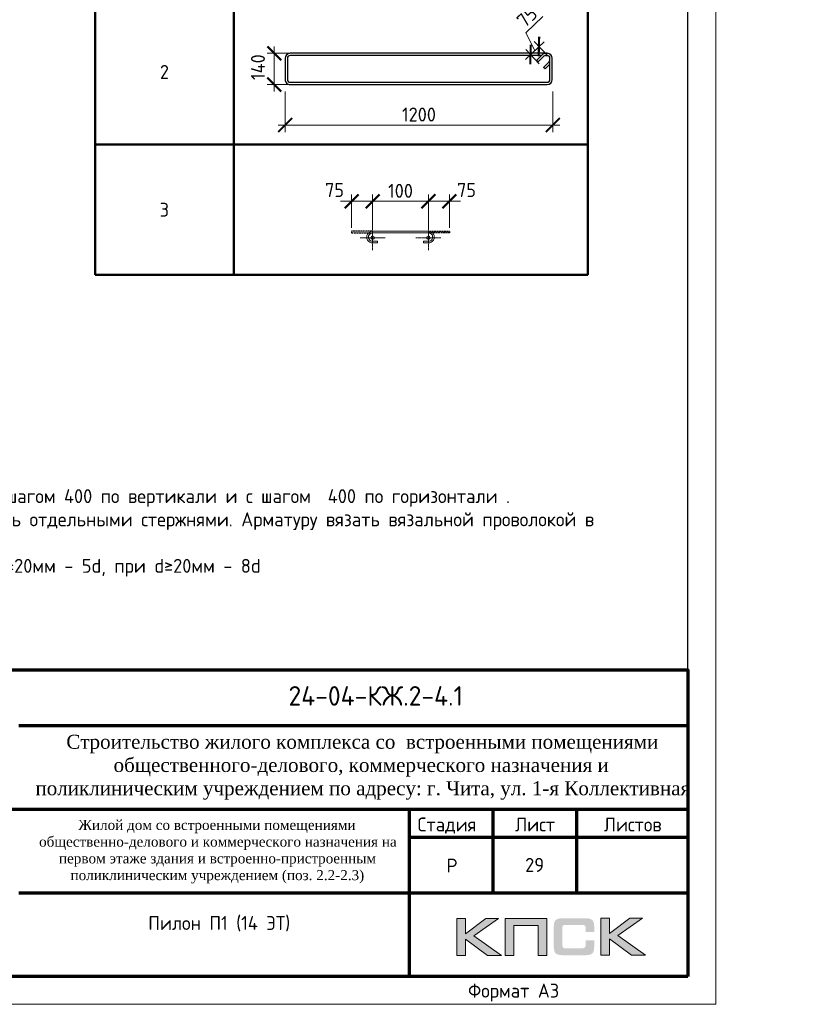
# Model space of a CAD drawing. Header units: millimetres. Extents: x 263826 to 1718326, y -423071 to 70137.
# Tile 66 of 256: x 527311 to 541451, y -330878 to -313220. Entities that reach past the tile are written whole.
import ezdxf
from ezdxf.enums import TextEntityAlignment as Align

# ---------------------------------------------------------------- set-up
doc = ezdxf.new("R2010")
doc.units = ezdxf.units.MM
doc.linetypes.add('CENTER2', pattern=[28.575, 19.05, -3.175, 3.175, -3.175])
doc.linetypes.add('GOST2.303 4', pattern=[7, 5, -2, 0])
for name, color, linetype in [('PDF7_Text', 7, 'Continuous'), ('Рамка печать', 7, 'Continuous'), ('ТОЛСТЫЕ_ОСНОВНЫЕ', 6, 'Continuous')]:
    doc.layers.add(name, color=color, linetype=linetype)
for name, color, linetype, lineweight in [('Арм_шпильки', 143, 'Continuous', 18), ('Выноски', 20, 'Continuous', 20), ('Каркасы ригель', 3, 'Continuous', 0), ('Осевая', 10, 'CENTER2', 20), ('подоснова', 151, 'Continuous', 5), ('поз.', 2, 'Continuous', 25), ('размер', 1, 'Continuous', 25), ('РАЗМЕРЫ', 1, 'Continuous', 9), ('Рамка', 7, 'Continuous', 70), ('Текст', 7, 'Continuous', 25), ('ТОНКИЕ', 7, 'Continuous', 9)]:
    doc.layers.add(name, color=color, linetype=linetype, lineweight=lineweight)
doc.styles.add('GOST 2.304', font='CS_Gost2304.shx')
doc.styles.add('GOST-2.304_Type-B', font='GOST_Common.ttf')
doc.styles.add('PDF Times New Roman', font='times.ttf')
doc.styles.add('style1', font='GOST_Common.ttf', dxfattribs={"height": 500})
doc.styles.add('ГОСТ', font='GOST_Common.ttf')
doc.dimstyles.new('мой', dxfattribs={"dimscale": 100, "dimtxt": 2.5, "dimasz": 2.5, "dimexe": 1.25, "dimexo": 0.625, "dimtad": 1, "dimdec": 0, "dimtxsty": 'GOST-2.304_Type-B', "dimblk": 'ARCHTICK', "dimcen": 2.5, "dimdle": 2, "dimaunit": 1, "dimadec": 1, "dimazin": 2, "dimtfac": 1, "dimtdec": 0, "dimtmove": 1, "dimatfit": 3, "dimfxl": 1, "dimtfill": 1, "dimlwd": -1, "dimlwe": -1, "dimarcsym": 0})
doc.dimstyles.new('мой 25', dxfattribs={"dimscale": 100, "dimtxt": 2.5, "dimasz": 2.5, "dimexe": 1.25, "dimexo": 0.625, "dimtad": 1, "dimdec": 0, "dimlfac": 0.5, "dimtxsty": 'GOST-2.304_Type-B', "dimblk": 'ARCHTICK', "dimcen": 2.5, "dimdle": 1.25, "dimaunit": 1, "dimadec": 1, "dimazin": 2, "dimtfac": 1, "dimtdec": 0, "dimtmove": 1, "dimatfit": 3, "dimfxl": 6, "dimfxlon": 1, "dimtfill": 1, "dimlwd": -1, "dimlwe": -1, "dimarcsym": 0})

# ---------------------------------------------------------------- blocks, each defined once
blk = doc.blocks.new('*T1223')
at = {"layer": 'Выноски', "color": 0, "linetype": 'ByBlock', "lineweight": 50, "transparency": 16777216}
for p, q in [((0, 0), (8834, 0)), ((0, 0), (0, -4943)), ((2484, 0), (2484, -4943)), ((8834, 0), (8834, -4943)), ((0, -2606), (8834, -2606)), ((0, -4943), (8834, -4943))]:
    blk.add_line(p, q, dxfattribs=at)
at = {"layer": 'Выноски', "color": 0, "transparency": 16777216, "char_height": 250, "width": 2183.67, "attachment_point": 5, "style": 'GOST-2.304_Type-B'}
for s, insert in [('2', (1242, -1303)), ('3', (1242, -3774))]:
    blk.add_mtext(s, dxfattribs=dict(at, insert=insert))
blk = doc.blocks.new('*U57')
for p, q in [((-8, 0), (-7, 7.2)), ((-7, -7.2), (-8, 0)), ((-7, 7.2), (-4.2, 14)), ((-4.2, 14), (0.2, 19.8)), ((0.2, 19.8), (6, 24.2)), ((6, 24.2), (12.8, 27)), ((12.8, 27), (20, 28)), ((44, 28), (20, 28)), ((20, 20), (44, 20)), ((44, 20), (44, 28)), ((262.7, 28), (286.7, 28)), ((262.7, 20), (262.7, 28)), ((286.7, 20), (262.7, 20)), ((293.9, 27), (286.7, 28)), ((300.7, 24.2), (293.9, 27)), ((306.5, 19.8), (300.7, 24.2)), ((310.9, 14), (306.5, 19.8)), ((313.7, 7.2), (310.9, 14)), ((314.7, 0), (313.7, 7.2)), ((-4.2, -14), (-7, -7.2)), ((0.2, -19.8), (-4.2, -14)), ((6, -24.2), (0.2, -19.8)), ((12.8, -27), (6, -24.2)), ((20, -28), (12.8, -27)), ((20, -28), (286.7, -28)), ((286.7, -28), (293.9, -27)), ((293.9, -27), (300.7, -24.2)), ((300.7, -24.2), (306.5, -19.8)), ((306.5, -19.8), (310.9, -14)), ((310.9, -14), (313.7, -7.2)), ((313.7, -7.2), (314.7, 0))]:
    blk.add_line(p, q)
at = {"color": 0, "linetype": 'ByBlock', "lineweight": -2}
for p, q in [((0, 0), (0.7, 5.2)), ((0.7, 5.2), (2.7, 10)), ((2.7, 10), (5.9, 14.1)), ((5.9, 14.1), (10, 17.3)), ((10, 17.3), (14.8, 19.3)), ((14.8, 19.3), (20, 20)), ((291.8, 19.3), (286.7, 20)), ((296.7, 17.3), (291.8, 19.3)), ((300.8, 14.1), (296.7, 17.3)), ((304, 10), (300.8, 14.1)), ((306, 5.2), (304, 10)), ((306.7, 0), (306, 5.2)), ((0.7, -5.2), (0, 0)), ((2.7, -10), (0.7, -5.2)), ((5.9, -14.1), (2.7, -10)), ((10, -17.3), (5.9, -14.1)), ((14.8, -19.3), (10, -17.3)), ((20, -20), (14.8, -19.3)), ((20, -20), (286.7, -20)), ((286.7, -20), (291.8, -19.3)), ((291.8, -19.3), (296.7, -17.3)), ((296.7, -17.3), (300.8, -14.1)), ((300.8, -14.1), (304, -10)), ((304, -10), (306, -5.2)), ((306, -5.2), (306.7, 0))]:
    blk.add_line(p, q, dxfattribs=at)
at = {"style": 'GOST 2.304', "oblique": 15, "flags": 9}
for tag, p in [('ДИАМЕТР', (117.8, -62.2)), ('ДЛИНА', (118.1, -72.5)), ('ПОЗИЦИЯ', (118, -56.6)), ('КЛАСС', (118, -67.8)), ('МАССА', (118.7, -78.2))]:
    blk.add_attdef(tag, p, '', height=2.5, dxfattribs=at)
blk = doc.blocks.new('_ArchTick')
at = {"color": 0, "linetype": 'ByBlock', "const_width": 0.15}
blk.add_lwpolyline([(-0.5, -0.5), (0.5, 0.5)], dxfattribs=at)
blk = doc.blocks.new('*D1224')
at = {"layer": 'DEFPOINTS', "color": 0, "transparency": 16777216}
for p in [(534639, -316477), (533639, -317014), (534639, -317014)]:
    blk.add_point(p, dxfattribs=at)
at = {"layer": 'РАЗМЕРЫ', "color": 0, "linetype": 'Continuous', "transparency": 16777216}
for p, q in [((533639, -316952), (533639, -316352)), ((534639, -316951), (534639, -316352)), ((533439, -316477), (534839, -316477))]:
    blk.add_line(p, q, dxfattribs=at)
at = {"layer": 'РАЗМЕРЫ', "color": 0, "transparency": 16777216, "xscale": 250, "yscale": 250, "zscale": 250, "rotation": 180}
blk.add_blockref('_ArchTick', (533639, -316477), dxfattribs=at)
at = {"layer": 'РАЗМЕРЫ', "color": 0, "transparency": 16777216, "xscale": 250, "yscale": 250, "zscale": 250}
blk.add_blockref('_ArchTick', (534639, -316477), dxfattribs=at)
at = {"layer": 'РАЗМЕРЫ', "color": 0, "lineweight": 0, "transparency": 16777216, "insert": (534139, -316289), "char_height": 250, "attachment_point": 5, "style": 'GOST-2.304_Type-B', "bg_fill": 3, "box_fill_scale": 1.1, "bg_fill_color": 256, "bg_fill_true_color": 13158600, "bg_fill_transparency": 0}
blk.add_mtext('100', dxfattribs=at)
blk = doc.blocks.new('*D1255')
at = {"layer": 'DEFPOINTS', "color": 0, "transparency": 16777216}
for p in [(533263, -316477), (533263, -317014), (533639, -317014)]:
    blk.add_point(p, dxfattribs=at)
at = {"layer": 'РАЗМЕРЫ', "color": 0, "linetype": 'Continuous', "transparency": 16777216}
for p, q in [((533263, -316951), (533263, -316352)), ((533639, -316952), (533639, -316352)), ((533839, -316477), (533063, -316477))]:
    blk.add_line(p, q, dxfattribs=at)
at = {"layer": 'РАЗМЕРЫ', "color": 0, "transparency": 16777216, "xscale": 250, "yscale": 250, "zscale": 250}
blk.add_blockref('_ArchTick', (533639, -316477), dxfattribs=at)
at = {"layer": 'РАЗМЕРЫ', "color": 0, "lineweight": 0, "transparency": 16777216, "insert": (532956, -316275), "char_height": 250, "attachment_point": 5, "style": 'GOST-2.304_Type-B', "bg_fill": 3, "box_fill_scale": 1.1, "bg_fill_color": 256, "bg_fill_true_color": 13158600, "bg_fill_transparency": 0}
blk.add_mtext('75', dxfattribs=at)
at = {"layer": 'РАЗМЕРЫ', "color": 0, "transparency": 16777216, "xscale": 250, "yscale": 250, "zscale": 250, "rotation": 180}
blk.add_blockref('_ArchTick', (533263, -316477), dxfattribs=at)
blk = doc.blocks.new('*D1256')
at = {"layer": 'DEFPOINTS', "color": 0, "transparency": 16777216}
for p in [(535015, -316477), (534639, -317014), (535015, -317014)]:
    blk.add_point(p, dxfattribs=at)
at = {"layer": 'РАЗМЕРЫ', "color": 0, "linetype": 'Continuous', "transparency": 16777216}
for p, q in [((534639, -316952), (534639, -316352)), ((535015, -316951), (535015, -316352)), ((534439, -316477), (535215, -316477))]:
    blk.add_line(p, q, dxfattribs=at)
at = {"layer": 'РАЗМЕРЫ', "color": 0, "transparency": 16777216, "xscale": 250, "yscale": 250, "zscale": 250, "rotation": 180}
blk.add_blockref('_ArchTick', (534639, -316477), dxfattribs=at)
at = {"layer": 'РАЗМЕРЫ', "color": 0, "lineweight": 0, "transparency": 16777216, "insert": (535322, -316275), "char_height": 250, "attachment_point": 5, "style": 'GOST-2.304_Type-B', "bg_fill": 3, "box_fill_scale": 1.1, "bg_fill_color": 256, "bg_fill_true_color": 13158600, "bg_fill_transparency": 0}
blk.add_mtext('75', dxfattribs=at)
at = {"layer": 'РАЗМЕРЫ', "color": 0, "transparency": 16777216, "xscale": 250, "yscale": 250, "zscale": 250}
blk.add_blockref('_ArchTick', (535015, -316477), dxfattribs=at)
blk = doc.blocks.new('*U58')
at = {"color": 0, "linetype": 'ByBlock', "lineweight": -2}
for p, q in [((-10, 1176.4), (-10, 12.5)), ((-10, 1169.4), (-10, 1176.4)), ((0, 1169.4), (0, 1176.4)), ((3.7, 1160.6), (29.1, 1135.1)), ((108.8, 1198.9), (12.5, 1198.9)), ((108.8, 1188.9), (12.5, 1188.9)), ((53.8, 1159.8), (28.3, 1185.2)), ((38.8, 1188.9), (60.9, 1166.9)), ((60.9, 1166.9), (53.8, 1159.8)), ((121.3, 12.5), (121.3, 1176.4)), ((131.3, 12.5), (131.3, 1176.4)), ((22, 1128), (-3.4, 1153.5)), ((0, 1150.1), (0, 12.5)), ((29.1, 1135.1), (22, 1128)), ((12.5, 0), (108.8, 0)), ((12.5, -10), (108.8, -10))]:
    blk.add_line(p, q, dxfattribs=at)
for centre, radius, start, end in [((12.5, 1176.4), 22.5, 90, 180), ((12.5, 1169.4), 22.5, 180, 225), ((12.5, 1176.4), 12.5, 90, 180), ((12.5, 1169.4), 12.5, 180, 225), ((19.5, 1176.4), 12.5, 45, 90), ((108.8, 1176.4), 22.5, 0, 90), ((108.8, 1176.4), 12.5, 0, 90), ((12.5, 12.5), 22.5, 180, 270), ((12.5, 12.5), 12.5, 180, 270), ((108.8, 12.5), 12.5, 270, 0), ((108.8, 12.5), 22.5, 270, 0)]:
    blk.add_arc(centre, radius, start, end, dxfattribs=at)
at = {"style": 'GOST 2.304', "oblique": 15, "flags": 9}
for tag, p in [('ДИАМЕТР', (-52.8, -63)), ('КЛАСС', (-53, -68.7)), ('ДЛИНА', (-52.5, -73.8)), ('ПОЗИЦИЯ', (-52.3, -58)), ('МАССА', (-52.3, -78.3))]:
    blk.add_attdef(tag, p, '', height=2.5, dxfattribs=at)
blk = doc.blocks.new('*D1233')
at = {"layer": 'DEFPOINTS', "color": 0, "lineweight": 0, "transparency": 16777216}
for p in [(532070, -314154), (536870, -314292), (532070, -315109)]:
    blk.add_point(p, dxfattribs=at)
at = {"layer": 'РАЗМЕРЫ', "color": 0, "linetype": 'Continuous', "transparency": 16777216}
for p, q in [((532070, -314509), (532070, -315234)), ((536870, -314509), (536870, -315234)), ((536995, -315109), (531945, -315109))]:
    blk.add_line(p, q, dxfattribs=at)
at = {"layer": 'РАЗМЕРЫ', "color": 0, "transparency": 16777216, "xscale": 250, "yscale": 250, "zscale": 250, "rotation": 180}
blk.add_blockref('_ArchTick', (532070, -315109), dxfattribs=at)
at = {"layer": 'РАЗМЕРЫ', "color": 0, "transparency": 16777216, "xscale": 250, "yscale": 250, "zscale": 250}
blk.add_blockref('_ArchTick', (536870, -315109), dxfattribs=at)
at = {"layer": 'РАЗМЕРЫ', "color": 0, "lineweight": 0, "transparency": 16777216, "insert": (534470, -314921), "char_height": 250, "attachment_point": 5, "style": 'GOST-2.304_Type-B', "bg_fill": 3, "box_fill_scale": 1.1, "bg_fill_color": 256, "bg_fill_true_color": 13158600, "bg_fill_transparency": 0}
blk.add_mtext('1200', dxfattribs=at)
blk = doc.blocks.new('*D1261')
at = {"layer": 'DEFPOINTS', "color": 0, "lineweight": 0, "transparency": 16777216}
for p in [(531876, -313823), (533385, -313823), (533040, -314382)]:
    blk.add_point(p, dxfattribs=at)
at = {"layer": 'РАЗМЕРЫ', "color": 0, "linetype": 'Continuous', "transparency": 16777216}
for p, q in [((531876, -314507), (531876, -313698)), ((532476, -313823), (531751, -313823)), ((532476, -314382), (531751, -314382))]:
    blk.add_line(p, q, dxfattribs=at)
at = {"layer": 'РАЗМЕРЫ', "color": 0, "lineweight": 0, "transparency": 16777216, "insert": (531583, -314071), "char_height": 250, "attachment_point": 5, "rotation": 90, "style": 'GOST-2.304_Type-B', "bg_fill": 3, "box_fill_scale": 1.1, "bg_fill_color": 256, "bg_fill_true_color": 13158600, "bg_fill_transparency": 0}
blk.add_mtext('140', dxfattribs=at)
at = {"layer": 'РАЗМЕРЫ', "color": 0, "transparency": 16777216, "xscale": 250, "yscale": 250, "zscale": 250}
for p, rotation in [((531876, -313823), 90), ((531876, -314382), 270)]:
    blk.add_blockref('_ArchTick', p, dxfattribs=dict(at, rotation=rotation))
blk = doc.blocks.new('*U46')
at = {"layer": 'ТОЛСТЫЕ_ОСНОВНЫЕ', "color": 6}
blk.add_lwpolyline([(20, 5), (415, 5), (415, 292), (20, 292)], close=True, dxfattribs=at)
at = {"layer": 'ТОНКИЕ'}
blk.add_lwpolyline([(0, 0), (420, 0), (420, 297), (0, 297)], close=True, dxfattribs=at)
at = {"layer": 'Текст', "style": 'style1'}
blk.add_text('Формат А3', height=2.5, dxfattribs=at).set_placement((375.57, 1.2))
blk = doc.blocks.new('штамп кж1.1')
at = {"layer": 'Рамка печать', "lineweight": 20}
h = blk.add_hatch(color=0, dxfattribs=at)
h.paths.add_polyline_path([(419458, -85094), (419234, -85094), (418867, -85370), (418867, -85094), (418712, -85094), (418712, -85757), (418867, -85757), (418867, -85466), (419264, -85757), (419512, -85757), (419019, -85406)])
h.paths.add_polyline_path([(419737, -85219), (420175, -85219), (420175, -85757), (420329, -85757), (420329, -85094), (420165, -85094), (419583, -85094), (419583, -85251), (419583, -85757), (419737, -85757)])
h.paths.add_polyline_path([(421451, -85091), (421295, -85091), (421295, -85754), (421451, -85754), (421451, -85462), (421847, -85754), (422095, -85754), (421602, -85403), (422041, -85091), (421818, -85091), (421451, -85367)])
blk.add_hatch(color=204, dxfattribs=at).paths.add_polyline_path([(421166, -85165), (421164, -85157), (421161, -85151), (421158, -85145), (421154, -85139), (421151, -85134), (421147, -85129), (421143, -85124), (421139, -85120), (421133, -85117), (421128, -85113), (421122, -85109), (421115, -85107), (421108, -85104), (421100, -85101), (421093, -85099), (421075, -85096), (421056, -85093), (421035, -85092), (421012, -85091), (420617, -85091), (420594, -85092), (420573, -85093), (420553, -85096), (420536, -85099), (420528, -85102), (420521, -85104), (420514, -85107), (420508, -85110), (420502, -85113), (420496, -85117), (420491, -85120), (420486, -85124), (420482, -85129), (420478, -85134), (420474, -85139), (420471, -85145), (420468, -85151), (420466, -85158), (420463, -85165), (420461, -85172), (420457, -85188), (420455, -85206), (420453, -85226), (420453, -85248), (420453, -85596), (420453, -85618), (420455, -85638), (420457, -85656), (420461, -85673), (420463, -85680), (420466, -85687), (420468, -85694), (420471, -85700), (420474, -85705), (420478, -85711), (420482, -85716), (420486, -85720), (420491, -85725), (420496, -85728), (420502, -85731), (420508, -85735), (420514, -85738), (420521, -85740), (420528, -85743), (420536, -85745), (420553, -85749), (420573, -85751), (420594, -85753), (420617, -85754), (421012, -85754), (421035, -85753), (421056, -85752), (421075, -85749), (421092, -85746), (421100, -85743), (421108, -85741), (421115, -85738), (421122, -85735), (421128, -85732), (421133, -85728), (421139, -85725), (421143, -85720), (421147, -85716), (421151, -85711), (421154, -85706), (421158, -85700), (421161, -85694), (421164, -85688), (421166, -85680), (421169, -85673), (421172, -85656), (421175, -85639), (421176, -85618), (421177, -85596), (421177, -85487), (421022, -85487), (421022, -85576), (421022, -85582), (421021, -85588), (421020, -85594), (421019, -85599), (421017, -85604), (421015, -85608), (421012, -85612), (421008, -85616), (421005, -85619), (421001, -85622), (420996, -85624), (420991, -85626), (420987, -85627), (420981, -85628), (420974, -85628), (420968, -85629), (420649, -85629), (420644, -85628), (420639, -85628), (420635, -85626), (420631, -85624), (420627, -85621), (420624, -85618), (420620, -85615), (420617, -85611), (420615, -85607), (420613, -85603), (420611, -85598), (420609, -85593), (420607, -85584), (420607, -85574), (420607, -85256), (420607, -85250), (420607, -85245), (420609, -85240), (420610, -85235), (420611, -85231), (420613, -85228), (420616, -85225), (420619, -85221), (420622, -85218), (420626, -85216), (420630, -85214), (420634, -85212), (420639, -85211), (420643, -85210), (420649, -85210), (420654, -85210), (420968, -85210), (420974, -85210), (420981, -85210), (420986, -85212), (420991, -85213), (420996, -85215), (421000, -85217), (421004, -85220), (421008, -85223), (421011, -85227), (421014, -85231), (421017, -85235), (421019, -85240), (421020, -85245), (421021, -85250), (421022, -85257), (421022, -85263), (421022, -85336), (421177, -85336), (421177, -85248), (421176, -85226), (421175, -85206), (421172, -85188), (421168, -85172)])
at = {"layer": 'Рамка', "color": 7}
for p, q in [((410858, -81634), (422858, -81634)), ((404358, -83134), (422858, -83134)), ((419358, -83134), (419358, -84634)), ((420858, -83134), (420858, -84634)), ((417858, -83634), (422858, -83634)), ((417858, -83634), (422858, -83634)), ((410858, -84634), (422858, -84634))]:
    blk.add_line(p, q, dxfattribs=at)
at = {"layer": 'Рамка'}
blk.add_line((417858, -83134), (417858, -86134), dxfattribs=at)
blk.add_lwpolyline([(422858, -86134), (404358, -86134), (404358, -80634), (422858, -80634)], close=True, dxfattribs=at)
at = {"layer": 'Рамка печать', "color": 0, "lineweight": 20}
for points in [[(418712, -85757), (418712, -85094), (418867, -85094), (418867, -85370), (419234, -85094), (419458, -85094), (419019, -85406), (419512, -85757), (419264, -85757), (418867, -85466), (418867, -85757), (418712, -85757)], [(419737, -85757), (419737, -85219), (420175, -85219), (420175, -85757), (420329, -85757), (420329, -85094), (420165, -85094), (419583, -85094), (419583, -85251), (419583, -85757), (419737, -85757)], [(421295, -85754), (421295, -85091), (421451, -85091), (421451, -85367), (421818, -85091), (422041, -85091), (421602, -85403), (422095, -85754), (421847, -85754), (421451, -85462), (421451, -85754), (421295, -85754)]]:
    blk.add_lwpolyline(points, close=True, dxfattribs=at)
at = {"layer": 'PDF7_Text', "insert": (410912, -84467), "char_height": 180, "width": 6881.02, "attachment_point": 7, "style": 'PDF Times New Roman'}
blk.add_mtext('\\pi1015.18152;Жилой дом со встроенными помещениями \\P\\pi311.27381;общественно-делового и коммерческого назначения на \\P\\pi667.38051;первом этаже здания и встроенно-пристроенным \\P\\pi874.76335;поликлиническим учреждением (поз. 2.2-2.3)', dxfattribs=at)
at = {"layer": 'Текст', "color": 7, "style": 'ГОСТ'}
blk.add_text('24-04-КЖ.2-4.1', height=350, dxfattribs=at).set_placement((417259, -81103), align=Align.MIDDLE_CENTER)
for s, p in [('Стадия', (418009, -83534)), ('Лист', (419758, -83534)), ('Листов', (421350, -83534)), ('Р', (418530, -84272))]:
    blk.add_text(s, height=250, dxfattribs=at).set_placement(p)
at = {"layer": 'Текст', "color": 7, "insert": (411117, -81801), "char_height": 250, "attachment_point": 1, "style": 'ГОСТ'}
blk.add_mtext_dynamic_manual_height_columns('\\pi594.35517;{\\fTimes New Roman|b0|i0|c204|p18;\\C256;Строительство жилого комплекса со  встроенными помещениями \\P\\pi1441.86779;общественного-делового, коммерческого назначения и \\P\\pi41.3631;поликлиническим учреждением по адресу: г. Чита, ул. 1-я Коллективная}', width=11543.07, gutter_width=12.5, heights=[0], dxfattribs=at)
blk = doc.blocks.new('*T1234')
at = {"layer": 'Каркасы ригель', "color": 0, "linetype": 'ByBlock', "lineweight": -2, "transparency": 16777216}
for p, q in [((0, 0), (1500, 0)), ((0, -1000), (1500, -1000))]:
    blk.add_line(p, q, dxfattribs=at)
at = {"layer": 'Каркасы ригель', "color": 0, "linetype": 'ByBlock', "lineweight": 50, "transparency": 16777216}
for p, q in [((0, 0), (0, -1000)), ((1500, 0), (1500, -1000))]:
    blk.add_line(p, q, dxfattribs=at)
at = {"layer": 'Каркасы ригель', "color": 0, "linetype": 'Continuous', "lineweight": 0, "transparency": 16777216, "insert": (750, -500), "char_height": 250, "width": 1000, "attachment_point": 5, "style": 'ГОСТ'}
blk.add_mtext('29', dxfattribs=at)
blk = doc.blocks.new('*D1712')
at = {"layer": 'DEFPOINTS', "color": 0, "lineweight": 0, "transparency": 16777216}
for p in [(536621, -313701), (536821, -313912), (536670, -314056)]:
    blk.add_point(p, dxfattribs=at)
at = {"layer": 'РАЗМЕРЫ', "color": 0, "linetype": 'Continuous', "transparency": 16777216}
for p, q in [((536384, -313453), (536691, -313161)), ((536546, -313773), (536384, -313453)), ((536379, -313932), (536712, -313615)), ((536627, -314011), (536384, -313755)), ((536778, -313867), (536535, -313611))]:
    blk.add_line(p, q, dxfattribs=at)
at = {"layer": 'РАЗМЕРЫ', "color": 0, "transparency": 16777216, "xscale": 250, "yscale": 250, "zscale": 250}
for p, rotation in [((536621, -313701), 43.53873592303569), ((536470, -313846), 223.5387359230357)]:
    blk.add_blockref('_ArchTick', p, dxfattribs=dict(at, rotation=rotation))
at = {"layer": 'РАЗМЕРЫ', "color": 0, "transparency": 16777216, "insert": (536408, -313171), "char_height": 250, "attachment_point": 5, "rotation": 43.5387, "style": 'GOST-2.304_Type-B', "bg_fill": 3, "box_fill_scale": 1.1, "bg_fill_color": 256, "bg_fill_true_color": 13158600, "bg_fill_transparency": 0}
blk.add_mtext('75', dxfattribs=at)

msp = doc.modelspace()

# ---------------------------------------------------------------- linework, layer by layer
at = {"layer": 'Осевая', "ltscale": 0.1}
for p, q in [((533863.3177, -317130.13528, 3100), (533415.04869, -317130.13528, 3100)), ((534863.26043, -317130.13528, 3100), (534414.99142, -317130.13528, 3100))]:
    msp.add_line(p, q, dxfattribs=at)

# ---------------------------------------------------------------- block references
for name, p in [('*T1223', (528663.7311, -312854.01465, 3100)), ('*T1234', (535793.54168, -327877.58194, 3100))]:
    msp.add_blockref(name, p)
at = {"lineweight": 30, "xscale": 3.959999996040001, "yscale": 3.959999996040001, "zscale": 3.959999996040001, "rotation": 269.9999999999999}
msp.add_blockref('*U58', (532110.02944, -313862.28766, 3100), dxfattribs=at)
at = {"layer": 'Арм_шпильки', "color": 3, "xscale": 3.75, "yscale": 3.75, "zscale": 3.75, "rotation": 180}
msp.add_blockref('*U57', (534714.15456, -317118.51578, 3100), dxfattribs=at)
at = {"layer": 'размер'}
for p in [(72562.48214, -244243.36059, 3100), (116435.21723, -244243.36059, 3100)]:
    msp.add_blockref('штамп кж1.1', p, dxfattribs=at)

# ---------------------------------------------------------------- texts
at = {"ltscale": 100, "insert": (521291.13242, -321222.2621, 3100), "char_height": 250, "width": 17398.1240905, "attachment_point": 1, "style": 'GOST-2.304_Type-B'}
msp.add_mtext('\\pi-750,l750,t750,5000;1.^IОбщие примечания см. лист 1\\P2.^IШпильки поз.3 устанавливать с шагом 400 по вертикали и с шагом  400 по горизонтали .\\P3.^IАрмирование пилонов  выполнять отдельными стержнями. Арматуру вязать вязальной проволокой в каждом пересечении.\\P{\\C7;4.^IДиаметр оправки стержня при d<20мм - 5d, при d≥20мм - 8d}', dxfattribs=at)
at = {"layer": 'Текст', "color": 7, "char_height": 250, "attachment_point": 1, "style": 'ГОСТ'}
for s, insert in [('\\pi3500;\\P\\pi1471.59091;{\\C0;План пилонов} 14-го этажа{\\H1.83333x; }', (483420.8066, -328877.58194, 3100)), ('\\pi3500;{\\C256;\\P\\pi2321.59091;Пилон П1 (14 ЭТ)}', (527293.54168, -328877.58194, 3100))]:
    msp.add_mtext_dynamic_manual_height_columns(s, width=7000, gutter_width=12.5, heights=[1500], dxfattribs=dict(at, insert=insert))

# ---------------------------------------------------------------- next in the draw order: dimensions: what is measured, and where the dimension line sits
at = {"layer": 'РАЗМЕРЫ', "color": 146, "lineweight": 0, "true_color": 0x006272}
dim = msp.add_linear_dim(base=(532070.42944, -315108.81838, 3100), p1=(536869.61669, -314292.47084, 3100), p2=(532070.42944, -314154.46873, 3100), dimstyle='мой 25', override={"dimlfac": 0.25}, dxfattribs=at)
dim.commit()
dim.dimension.update_dxf_attribs({"geometry": '*D1233', "text_midpoint": (534470.02307, -314921.31838, 3100)})
dim = msp.add_linear_dim(base=(534639.15456, -316476.98457, 3100), p1=(533639.18319, -317014.272, 3100), p2=(534639.15456, -317013.51578, 3100), text='100', dimstyle='мой', dxfattribs=at)
dim.commit()
dim.dimension.update_dxf_attribs({"geometry": '*D1224', "text_midpoint": (534139.16887, -316289.48457, 3100)})

# ---------------------------------------------------------------- next in the draw order: linework, layer by layer
at = {"layer": 'поз.', "linetype": 'GOST2.303 4', "ltscale": 0.4, "elevation": 3100}
for points in [[(533639.15456, -317013.51578), (533263.15456, -317013.51578), (533263.15456, -317043.51578), (533637.87679, -317043.684)], [(534639.15456, -317013.51578), (535015.15456, -317013.51578), (535015.15456, -317043.51578), (534640.43233, -317043.684)]]:
    msp.add_lwpolyline(points, dxfattribs=at)

# ---------------------------------------------------------------- next in the draw order: dimensions: what is measured, and where the dimension line sits
at = {"layer": 'РАЗМЕРЫ', "color": 146, "lineweight": 0}
dim = msp.add_linear_dim(base=(531875.80528, -313822.68766, 3100), p1=(533039.75295, -314382.07928, 3100), p2=(533385.49005, -313822.68766, 3100), angle=90, dimstyle='мой 25', override={"dimlfac": 0.25}, dxfattribs=at)
dim.commit()
dim.dimension.update_dxf_attribs({"geometry": '*D1261', "text_midpoint": (531770.64099, -314070.83418, 3100), "dimtype": 160})

# ---------------------------------------------------------------- next in the draw order: dimensions: what is measured, and where the dimension line sits
dim = msp.add_linear_dim(base=(533263.15456, -316476.98457, 3100), p1=(533639.18319, -317014.272, 3100), p2=(533263.15456, -317013.51578, 3100), text='75', dimstyle='мой', dxfattribs=at)
dim.commit()
dim.dimension.update_dxf_attribs({"geometry": '*D1255', "text_midpoint": (532956.31114, -316462.73278, 3100), "dimtype": 160})
dim = msp.add_linear_dim(base=(535015.15456, -316476.98457, 3100), p1=(534639.12592, -317014.272, 3100), p2=(535015.15456, -317013.51578, 3100), angle=180, text='75', dimstyle='мой', dxfattribs=at)
dim.commit()
dim.dimension.update_dxf_attribs({"geometry": '*D1256', "text_midpoint": (535321.99797, -316462.73278, 3100), "dimtype": 160})

# ---------------------------------------------------------------- next in the draw order: linework, layer by layer
at = {"layer": 'Осевая', "ltscale": 0.1}
for p, q in [((533639.18319, -316906.00078, 3100), (533639.18319, -317354.26978, 3100)), ((534639.12592, -316906.00078, 3100), (534639.12592, -317354.26978, 3100))]:
    msp.add_line(p, q, dxfattribs=at)
at = {"layer": 'подоснова'}
for centre in [(533639.18319, -317130.13528, 3100), (534639.12592, -317130.13528, 3100)]:
    msp.add_circle(centre, 31.98713, dxfattribs=at)

# ---------------------------------------------------------------- next in the draw order: block references
at = {"xscale": 100, "yscale": 100, "zscale": 100}
msp.add_blockref('*U46', (497793.54168, -330877.58194, 3100), dxfattribs=at)

# ---------------------------------------------------------------- next in the draw order: dimensions: what is measured, and where the dimension line sits
at = {"layer": 'РАЗМЕРЫ', "color": 146, "true_color": 0x006272}
dim = msp.add_aligned_dim(p1=(536669.78257, -314055.99401), p2=(536821.41291, -313911.90723), distance=290.31811, text='75', dimstyle='мой 25', override={"dimlfac": 0.25}, dxfattribs=at)
dim.commit()
dim.dimension.update_dxf_attribs({"geometry": '*D1712', "text_midpoint": (536299.72783, -313274.29872)})

doc.saveas('drawing.dxf')
